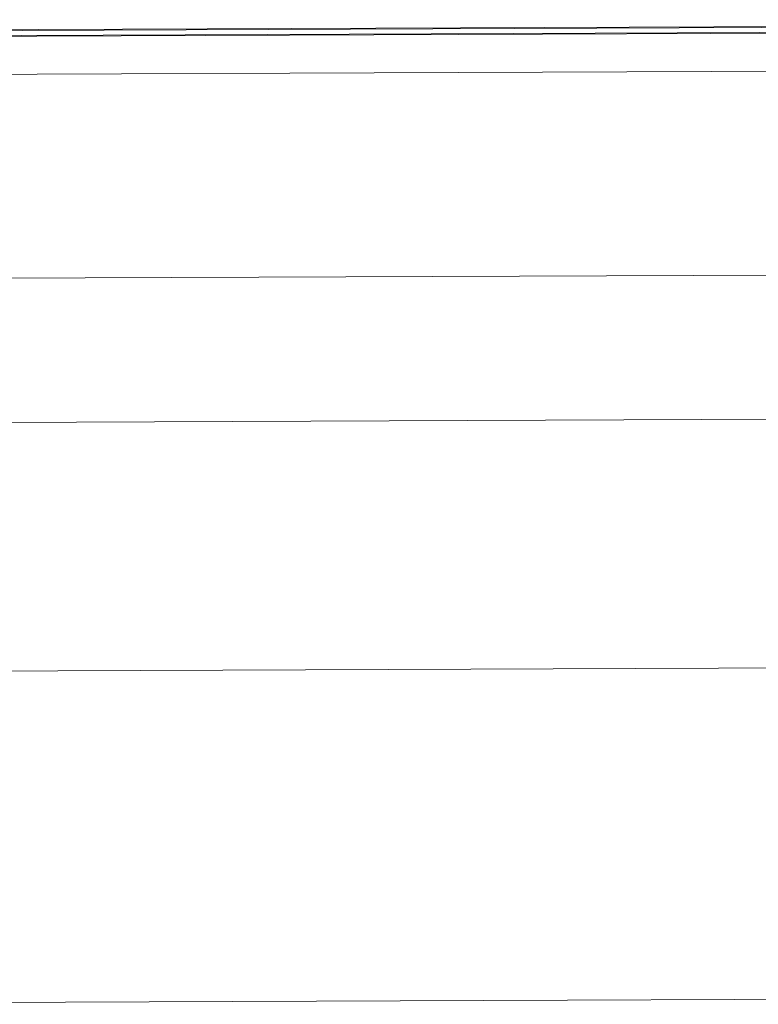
# Model space of a CAD drawing. Header units: millimetres. Extents: x 21148.2 to 21239.2, y 30135 to 30201.8.
# Tile 159 of 189: x 21217.494 to 21217.94, y 30166.093 to 30166.687. Entities that reach past the tile are written whole.
import ezdxf

# ---------------------------------------------------------------- set-up
doc = ezdxf.new("R2010")
doc.units = ezdxf.units.MM
for name, color, linetype, lineweight in [('AR-T1E-20-L1$0$BIAL - T1E - LT - 001 - AR - DWG - 0134 & 138$0$EAST PTB LVL 1-BUILDING WALLS$0$A-WALL', 7, 'Continuous', 13), ('AR-T1E-20-L1$0$BIAL - T1E - LT - 001 - AR - DWG - 0134 & 138$0$EAST PTB LVL-1-FACADE$0$A-DETL-PATT', 7, 'Continuous', 13), ('AR-T1E-20-L1$0$BIAL - T1E - LT - 001 - AR - DWG - 0134 & 138$0$EAST PTB LVL-1-FACADE$0$Cladding', 7, 'Continuous', 13), ('AR-T1E-20-L1$0$BIAL - T1E - LT - 001 - AR - DWG - 0134 & 138$0$EAST PTB LVL-1-FACADE$0$MISC', 7, 'Continuous', 13)]:
    doc.layers.add(name, color=color, linetype=linetype, lineweight=lineweight)

# ---------------------------------------------------------------- blocks, each defined once
blk = doc.blocks.new('AR-T1E-20-L1$0$BIAL - T1E - LT - 001 - AR - DWG - 0134 & 138$0$EAST PTB LVL-1-FACADE$0$A$C14273AC4')
at = {"layer": 'AR-T1E-20-L1$0$BIAL - T1E - LT - 001 - AR - DWG - 0134 & 138$0$EAST PTB LVL-1-FACADE$0$Cladding', "ltscale": 15}
blk.add_line((318.88, -4344.71), (318.88, 261.28), dxfattribs=at)

msp = doc.modelspace()

# ---------------------------------------------------------------- linework, layer by layer
at = {"layer": 'AR-T1E-20-L1$0$BIAL - T1E - LT - 001 - AR - DWG - 0134 & 138$0$EAST PTB LVL 1-BUILDING WALLS$0$A-WALL'}
msp.add_lwpolyline([(21217.21786, 30166.29302), (21221.15556, 30166.30882), (21221.15636, 30166.10882), (21217.21866, 30166.09302)], close=True, dxfattribs=at)
at = {"layer": 'AR-T1E-20-L1$0$BIAL - T1E - LT - 001 - AR - DWG - 0134 & 138$0$EAST PTB LVL-1-FACADE$0$A-DETL-PATT'}
msp.add_line((21221.75338, 30166.54822), (21216.93234, 30166.52888), dxfattribs=at)
at = {"layer": 'AR-T1E-20-L1$0$BIAL - T1E - LT - 001 - AR - DWG - 0134 & 138$0$EAST PTB LVL-1-FACADE$0$Cladding', "ltscale": 15}
for points in [[(21217.14844, 30166.67975), (21218.9828, 30166.68711), (21218.98291, 30166.66011)], [(21217.14844, 30166.67925), (21218.9823, 30166.68661), (21218.98241, 30166.66011)], [(21217.14846, 30166.67625), (21218.97932, 30166.68359), (21218.97941, 30166.66009)], [(21217.14846, 30166.67575), (21218.97882, 30166.68309), (21218.97891, 30166.66009)], [(21217.14855, 30166.65275), (21218.97891, 30166.66009)]]:
    msp.add_lwpolyline(points, dxfattribs=at)

# ---------------------------------------------------------------- block references
at = {"layer": 'AR-T1E-20-L1$0$BIAL - T1E - LT - 001 - AR - DWG - 0134 & 138$0$EAST PTB LVL-1-FACADE$0$MISC', "xscale": 0.001, "yscale": 0.001, "zscale": 0.001, "rotation": 90.2299050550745}
msp.add_blockref('AR-T1E-20-L1$0$BIAL - T1E - LT - 001 - AR - DWG - 0134 & 138$0$EAST PTB LVL-1-FACADE$0$A$C14273AC4', (21217.41034, 30166.12492), dxfattribs=at)

doc.saveas('drawing.dxf')
